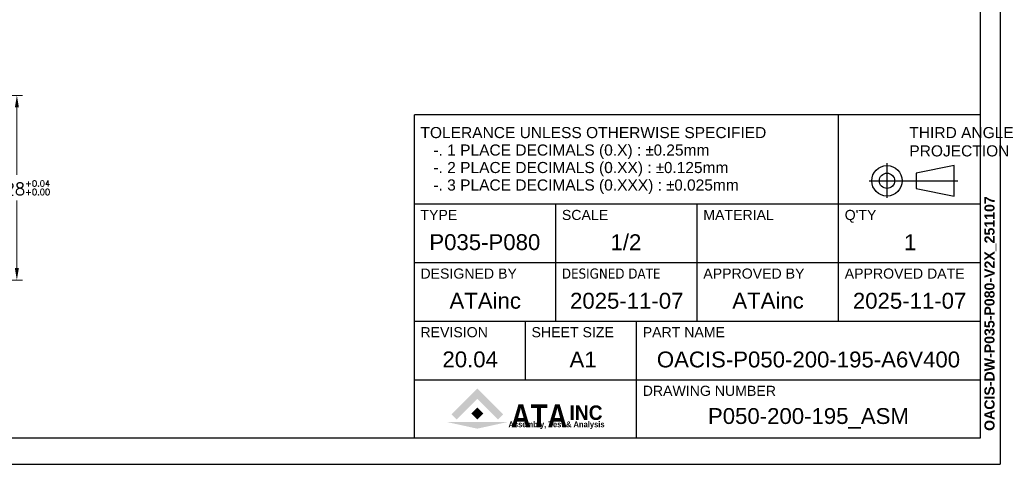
# Model space of a CAD drawing. Extents: x 15486 to 17171, y -1022 to 176.
# Tile 7 of 24: x 16488 to 17171, y -1012 to -704. Entities that reach past the tile are written whole.
import ezdxf
from ezdxf.enums import TextEntityAlignment as Align

# ---------------------------------------------------------------- set-up
doc = ezdxf.new("R2010")
doc.units = 0
doc.header["$LTSCALE"] = 25.4
doc.layers.get('0').update_dxf_attribs({"linetype": 'CONTINUOUS'})
doc.layers.get('Defpoints').update_dxf_attribs({"linetype": 'CONTINUOUS'})
doc.layers.add('ATA-DIM', color=252, linetype='CONTINUOUS', lineweight=25)
doc.layers.add('ATA-TEXT', color=7, linetype='CONTINUOUS', lineweight=25)
doc.styles.get("Standard").update_dxf_attribs({"font": 'simplex.shx'})
doc.styles.add('주 문자 (ISO)', font='arial.ttf')
doc.dimstyles.new('ata_A1', dxfattribs={"dimtxt": 4.2, "dimasz": 4.2, "dimexe": 2, "dimexo": 2, "dimgap": 2, "dimtad": 0, "dimtih": 1, "dimtoh": 1, "dimdec": 6, "dimdsep": 46, "dimtxsty": 'Standard', "dimcen": 0, "dimclrd": 252, "dimclre": 252, "dimclrt": 4, "dimadec": 6, "dimazin": 2, "dimtfac": 1, "dimtdec": 6, "dimtofl": 0, "dimtmove": 0, "dimatfit": 3, "dimfxl": 0, "dimtolj": 1, "dimtzin": 0, "dimlwd": 0, "dimlwe": 0, "dimarcsym": 0})

# ---------------------------------------------------------------- blocks, each defined once
blk = doc.blocks.new('*D13696')
at = {"layer": 'ATA-DIM', "color": 252, "lineweight": 0}
for p, q in [((16308.36, -756.51), (16490.31, -756.51)), ((16486.31, -764.91), (16486.31, -811.61)), ((16486.31, -876.11), (16486.31, -829.41)), ((16308.36, -884.51), (16490.31, -884.51))]:
    blk.add_line(p, q, dxfattribs=at)
at = {"layer": 'ATA-DIM', "color": 252}
for points in [[(16487.71, -764.91), (16484.91, -764.91), (16486.31, -756.51)], [(16484.91, -876.11), (16487.71, -876.11), (16486.31, -884.51)]]:
    blk.add_solid(points, dxfattribs=at)
at = {"layer": 'Defpoints', "color": 0}
for p in [(16304.36, -756.51), (16304.36, -884.51), (16486.31, -884.51)]:
    blk.add_point(p, dxfattribs=at)
at = {"layer": 'ATA-DIM', "color": 4, "insert": (16486.31, -820.51), "char_height": 8.4, "attachment_point": 5}
blk.add_mtext('%%C128{\\H0.5x;\\S+0.04^ +0.00;}', dxfattribs=at)
blk = doc.blocks.new('ata-Title-A1-002')
for color, points in [(176, [(14.63, 6.49), (12.84, 8.28), (21.79, 17.23), (30.75, 8.28), (28.96, 6.49), (21.79, 13.66)]), (30, [(21.79, 10.66), (23.88, 8.57), (21.79, 6.49), (19.71, 8.57)]), (9, [(32.34, 5.64), (21.79, 3.34), (11.25, 5.64)])]:
    blk.add_hatch(color=color).paths.add_polyline_path(points)
at = {"color": 253}
for p, q in [((0, 0), (0, 112)), ((196, 112), (0, 112)), ((147, 40.6), (147, 112)), ((196, 112), (196, 0)), ((0, 81.2), (196, 81.2)), ((49, 40.6), (49, 81.2)), ((98, 40.6), (98, 81.2)), ((0, 60.9), (196, 60.9)), ((0, 40.6), (196, 40.6)), ((38.5, 20.3), (38.5, 40.6)), ((77, 0), (77, 40.6)), ((0, 20.3), (196, 20.3)), ((196, 0), (0, 0))]:
    blk.add_line(p, q, dxfattribs=at)
for p, q in [((163.75, 95.32), (163.75, 83.26)), ((187.03, 94.45), (173.85, 91.82)), ((187.03, 83.91), (187.03, 94.45)), ((157.57, 89.18), (188.27, 89.18)), ((173.85, 91.82), (173.85, 86.55)), ((173.85, 86.55), (187.03, 83.91)), ((0, 81.2), (196, 81.2))]:
    blk.add_line(p, q)
for radius in [5.27, 2.64]:
    blk.add_circle((163.75, 89.18), radius)
at = {"char_height": 3.85, "attachment_point": 1, "style": '주 문자 (ISO)'}
for s, insert, line_spacing_factor in [('TOLERANCE UNLESS OTHERWISE SPECIFIED\\P   -. 1 PLACE DECIMALS (0.X) : {\\fAIGDT|b0|i0|c2|p2;`0}.25mm\\P   -. 2 PLACE DECIMALS (0.XX) : {\\fAIGDT|b0|i0|c2|p2;`0}.125mm \\P   -. 3 PLACE DECIMALS (0.XXX) : {\\fAIGDT|b0|i0|c2|p2;`0}.025mm', (2.11, 107.8), 0.942857), ('THIRD ANGLE\\PPROJECTION', (171.5, 107.8), 0.987884)]:
    blk.add_mtext(s, dxfattribs=dict(at, insert=insert, line_spacing_factor=line_spacing_factor))
at = {"char_height": 3.5, "attachment_point": 1, "style": '주 문자 (ISO)'}
for s, insert in [('TYPE', (2.1, 79.1)), ('SCALE', (51.11, 79.1)), ('MATERIAL', (100.1, 79.1)), ("Q'TY", (149.1, 79.1)), ('DESIGNED BY', (2.1, 58.8)), ('{\\fTahoma|b0|i0|c0|p34;DESIGNED \\fTahoma|b0|i0|c129|p34;DATE}', (51.1, 58.8)), ('APPROVED BY', (100.11, 58.8)), ('APPROVED DATE', (149.1, 58.8)), ('REVISION', (2.1, 38.5)), ('SHEET SIZE', (40.6, 38.5)), ('PART NAME', (79.11, 38.5)), ('DRAWING NUMBER', (79.11, 18.2))]:
    blk.add_mtext(s, dxfattribs=dict(at, insert=insert))
at = {"color": 176, "insert": (33.46, 3.77), "char_height": 8, "width": 37.1563, "attachment_point": 7, "line_spacing_factor": 0.5, "style": '주 문자 (ISO)'}
blk.add_mtext('{\\fArial|b1|i0|c0|p34;\\W0.85;ATA}', dxfattribs=at)
at = {"color": 9, "style": '주 문자 (ISO)'}
for s, insert, char_height, attachment_point in [('{\\fArial|b1|i0|c0|p34;\\W0.95;INC}', (53.76, 6.3), 5, 7), ('{\\fArial|b1|i0|c0|p34;\\W0.9;Assembly, Test & Analysis}', (49.25, 5.84), 2, 2)]:
    blk.add_mtext(s, dxfattribs=dict(at, insert=insert, char_height=char_height, attachment_point=attachment_point))
at = {"style": '주 문자 (ISO)'}
for tag, p in [('TYPE_001', (24.5, 67.9)), ('SCALE_001', (73.5, 67.9)), ('MATERIAL_001', (122.5, 67.9)), ('QTY_001', (171.5, 67.9)), ('DESIGNED_BY_001', (24.5, 47.6)), ('APPROVED_BY_001', (122.5, 47.64)), ('APPROVED_DATE_001', (171.5, 47.6)), ('REVISION_001', (19.25, 27.3)), ('SHEET_SIZE_001', (57.75, 27.3)), ('PART_NAME_001', (136.5, 27.3)), ('DRAWING_NUMBER_001', (136.5, 7))]:
    blk.add_attdef(tag, text='', height=5.5, dxfattribs=at).set_placement(p, align=Align.MIDDLE_CENTER)
at = {"color": 7, "style": '주 문자 (ISO)'}
blk.add_attdef('DESIGNED_DATE_001', text='', height=5.5, dxfattribs=at).set_placement((73.5, 47.6), align=Align.MIDDLE_CENTER)
blk = doc.blocks.new('ata-Border-A1-002')
at = {"color": 253, "ltscale": 0.5}
for p in [(841, 594), (0, 0)]:
    blk.add_line(p, (841, 0), dxfattribs=at)
for p, q in [((834, 585), (834, 9)), ((834, 9), (7, 9))]:
    blk.add_line(p, q)

msp = doc.modelspace()

# ---------------------------------------------------------------- block references
at = {"xscale": 2, "yscale": 2, "zscale": 2}
msp.add_blockref('ata-Border-A1-002', (15485.7691648, -1012.02705), dxfattribs=at)
ref = msp.add_blockref('ata-Title-A1-002', (16761.7691648, -994.02705), dxfattribs=dict(xscale=2, yscale=2, zscale=2))
ref.add_attrib('SCALE_001', '1/2', (16897.6701648, -863.72155), dxfattribs={"height": 11, "style": '주 문자 (ISO)'})
ref.add_attrib('TYPE_001', 'P035-P080', (16772.1371648, -863.65555), dxfattribs={"height": 11, "style": '주 문자 (ISO)'})
ref.add_attrib('DESIGNED_BY_001', 'ATAinc', (16786.0961648, -904.23905), dxfattribs={"height": 11, "style": '주 문자 (ISO)'})
ref.add_attrib('DESIGNED_DATE_001', '2025-11-07', (16869.6366648, -904.25555), dxfattribs={"color": 7, "height": 11, "style": '주 문자 (ISO)'})
ref.add_attrib('APPROVED_BY_001', 'ATAinc', (16982.0961648, -904.1635505), dxfattribs={"height": 11, "style": '주 문자 (ISO)'})
ref.add_attrib('APPROVED_DATE_001', '2025-11-07', (17065.6366648, -904.25555), dxfattribs={"height": 11, "style": '주 문자 (ISO)'})
ref.add_attrib('PART_NAME_001', 'OACIS-P050-200-195-A6V400', (16929.8016648, -944.92705), dxfattribs={"height": 11, "style": '주 문자 (ISO)'})
ref.add_attrib('DRAWING_NUMBER_001', 'P050-200-195_ASM', (16965.2051648, -984.09705), dxfattribs={"height": 11, "style": '주 문자 (ISO)'})
ref.add_attrib('QTY_001', '1', (17101.0731648, -863.74905), dxfattribs={"height": 11, "style": '주 문자 (ISO)'})
ref.add_attrib('REVISION_001', '20.04', (16781.2061648, -944.85555), dxfattribs={"height": 11, "style": '주 문자 (ISO)'})
ref.add_attrib('SHEET_SIZE_001', 'A1', (16869.2886648, -944.94905), dxfattribs={"color": 7, "height": 11, "style": '주 문자 (ISO)'})

# ---------------------------------------------------------------- texts
at = {"layer": 'ATA-TEXT', "color": 7, "insert": (17156.801367, -988.8872502), "char_height": 3.5, "attachment_point": 1, "rotation": 90, "line_spacing_factor": 1.027748, "style": '주 문자 (ISO)'}
msp.add_mtext('{\\fArial|b1|i0|c129|p34;\\H2.00000x;OACIS-DW-P035-P080-V2X_251107}', dxfattribs=at)

# ---------------------------------------------------------------- dimensions: what is measured, and where the dimension line sits
at = {"layer": 'ATA-DIM'}
dim = msp.add_linear_dim(base=(16486.3126077, -884.5067662), p1=(16304.356808, -756.5067662), p2=(16304.356808, -884.5067662), angle=89.9999999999, text='%%C<>{\\H0.5x;\\S+0.04^ +0.00;}', dimstyle='ata_A1', override={"dimscale": 2, "dimtp": 0.1, "dimtm": 0.1, "dimtfac": 0.71, "dimtdec": 2, "dimtolj": 0, "dimtzin": 8}, dxfattribs=at)
dim.commit()
dim.dimension.update_dxf_attribs({"geometry": '*D13696', "text_midpoint": (16486.3126077, -820.5067662), "dimtype": 160})

doc.saveas('drawing.dxf')
